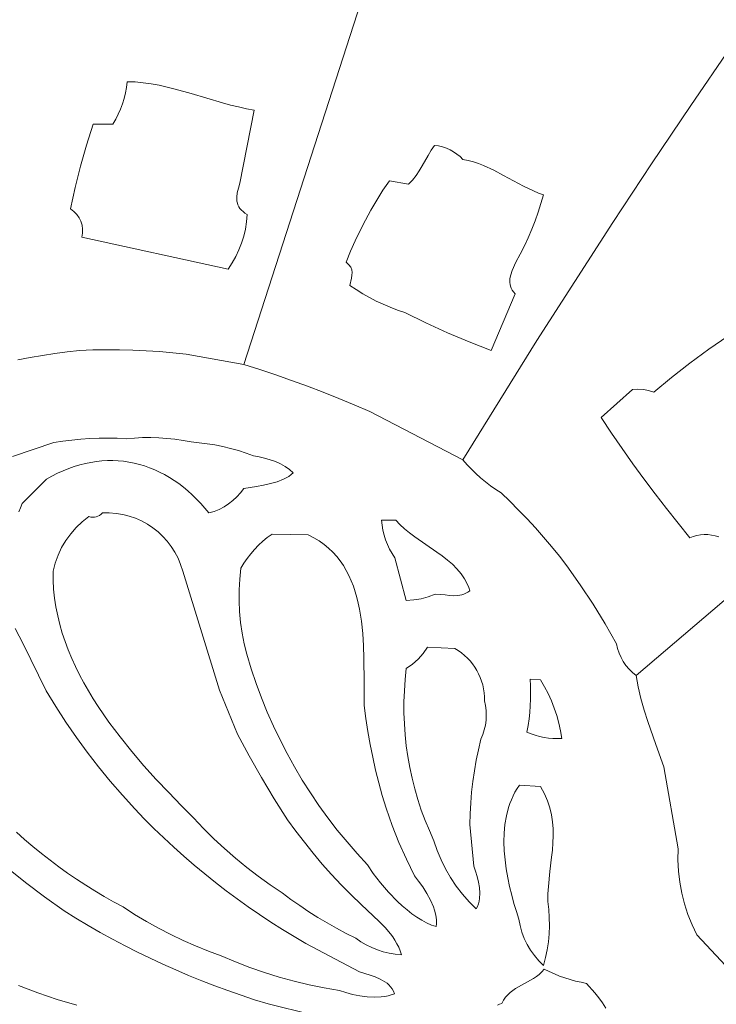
# Model space of a CAD drawing. Header units: inches. Extents: x 37.2 to 70.6, y 17.4 to 61.6.
# Tile 12 of 15: x 51.3 to 57.7, y 40.7 to 49.7. Entities that reach past the tile are written whole.
import ezdxf

# ---------------------------------------------------------------- set-up
doc = ezdxf.new("R2010")
doc.units = ezdxf.units.IN
doc.header["$MEASUREMENT"] = 0
doc.layers.add('10_CLOSED_AREAS', color=7, linetype='CONTINUOUS', lineweight=18)

msp = doc.modelspace()

# ---------------------------------------------------------------- linework, layer by layer
at = {"layer": '10_CLOSED_AREAS'}
for points in [[(51.3313, 46.6233), (51.4437, 46.6453), (51.5566, 46.6649), (51.6698, 46.6822), (51.7834, 46.6971), (51.8974, 46.7097), (52.0198, 46.7145), (52.1424, 46.7166), (52.2649, 46.7163), (52.3873, 46.7134), (52.5097, 46.7079), (52.6319, 46.6999), (52.754, 46.6893), (52.8758, 46.6762), (53.4051, 46.5811), (54.7087, 50.612)], [(54.7087, 50.612), (53.4051, 46.5811), (53.5524, 46.5346), (53.699, 46.486), (53.8448, 46.4352), (53.9899, 46.3824), (54.1341, 46.3274), (54.2776, 46.2704), (54.4203, 46.2113), (54.5621, 46.1501), (55.4181, 45.7045), (55.7563, 46.2538), (56.0988, 46.8005), (56.4456, 47.3445), (56.7966, 47.8857), (57.1518, 48.4241), (57.5113, 48.9598), (57.8749, 49.4926)], [(57.8749, 49.4926), (57.5113, 48.9598), (57.1518, 48.4241), (56.7966, 47.8857), (56.4456, 47.3445), (56.0988, 46.8005), (55.7563, 46.2538), (55.4181, 45.7045), (55.4565, 45.6609), (55.4966, 45.619), (55.5382, 45.5786), (55.5814, 45.54), (55.6261, 45.5031), (55.6722, 45.468), (55.7197, 45.4346), (55.7685, 45.4032), (55.8501, 45.3247), (55.9301, 45.2446), (56.0084, 45.1629), (56.0849, 45.0795), (56.1598, 44.9946), (56.2328, 44.9082), (56.304, 44.8202), (56.3735, 44.7308), (56.4968, 44.5576), (56.614, 44.3803), (56.725, 44.199), (56.8298, 44.014), (56.8396, 43.9712), (56.8533, 43.9297), (56.8708, 43.8899), (56.8918, 43.852), (56.9163, 43.8162), (56.9441, 43.7827), (56.9751, 43.7519), (57.009, 43.724), (59.764, 46.0725)], [(57.7685, 44.9978), (57.7357, 45.0078), (57.7024, 45.0147), (57.6687, 45.0185), (57.6348, 45.0191), (57.6011, 45.0166), (57.5676, 45.0109), (57.5347, 45.0021), (57.5026, 44.9902), (57.3945, 45.1235), (57.2882, 45.2582), (57.1836, 45.3943), (57.0808, 45.5316), (56.9798, 45.6703), (56.8806, 45.8103), (56.7831, 45.9516), (56.6875, 46.0941), (56.9765, 46.3514), (57.0262, 46.3543), (57.0756, 46.351), (57.1242, 46.3415), (57.1713, 46.3258), (57.3351, 46.4633), (57.5034, 46.595), (57.6762, 46.7209), (57.8532, 46.8408)], [(57.9181, 40.9646), (57.5669, 41.3419), (57.5231, 41.4347), (57.4855, 41.5299), (57.4542, 41.6272), (57.4294, 41.7261), (57.4109, 41.8265), (57.3991, 41.9279), (57.3938, 42.0301), (57.3952, 42.1328), (57.2634, 42.8857), (57.1916, 43.0906), (57.118, 43.3011), (57.084, 43.4073), (57.0536, 43.5135), (57.0281, 43.6192), (57.009, 43.724), (56.9751, 43.7519), (56.9441, 43.7827), (56.9163, 43.8162), (56.8918, 43.852), (56.8708, 43.8899), (56.8533, 43.9297), (56.8396, 43.9712), (56.8298, 44.014), (56.725, 44.199), (56.614, 44.3803), (56.4968, 44.5576), (56.3735, 44.7308), (56.304, 44.8202), (56.2328, 44.9082), (56.1598, 44.9946), (56.0849, 45.0795), (56.0084, 45.1629), (55.9301, 45.2446), (55.8501, 45.3247), (55.7685, 45.4032), (55.7197, 45.4346), (55.6722, 45.468), (55.6261, 45.5031), (55.5814, 45.54), (55.5382, 45.5786), (55.4966, 45.619), (55.4565, 45.6609), (55.4181, 45.7045), (54.5621, 46.1501), (54.4203, 46.2113), (54.2776, 46.2704), (54.1341, 46.3274), (53.9899, 46.3824), (53.8448, 46.4352), (53.699, 46.486), (53.5524, 46.5346), (53.4051, 46.5811), (52.8758, 46.6762), (52.754, 46.6893), (52.6319, 46.6999), (52.5097, 46.7079), (52.3873, 46.7134), (52.2649, 46.7163), (52.1424, 46.7166), (52.0198, 46.7145), (51.8974, 46.7097), (51.7834, 46.6971), (51.6698, 46.6822), (51.5566, 46.6649), (51.4437, 46.6453), (51.3313, 46.6233)], [(59.764, 46.0725), (57.009, 43.724), (57.0281, 43.6192), (57.0536, 43.5135), (57.084, 43.4073), (57.118, 43.3011), (57.1916, 43.0906), (57.2634, 42.8857), (57.3952, 42.1328), (57.3938, 42.0301), (57.3991, 41.9279), (57.4109, 41.8265), (57.4294, 41.7261), (57.4542, 41.6272), (57.4855, 41.5299), (57.5231, 41.4347), (57.5669, 41.3419), (57.9181, 40.9646)], [(51.2799, 45.7353), (51.4713, 45.7992), (51.6599, 45.8643), (51.7426, 45.8769), (51.8256, 45.8872), (51.9089, 45.8952), (51.9923, 45.9007), (52.0758, 45.9039), (52.1594, 45.9048), (52.2431, 45.9032), (52.3267, 45.8993), (52.4012, 45.9057), (52.4758, 45.9093), (52.5505, 45.9099), (52.6251, 45.9077), (52.6995, 45.9025), (52.7737, 45.8945), (52.8477, 45.8837), (52.9212, 45.8699), (52.9948, 45.8633), (53.068, 45.854), (53.1408, 45.842), (53.2131, 45.8274), (53.2848, 45.8101), (53.3559, 45.7903), (53.4262, 45.7678), (53.4957, 45.7427), (53.5457, 45.7334), (53.5964, 45.7215), (53.6468, 45.7069), (53.6959, 45.6894), (53.7428, 45.6687), (53.7864, 45.6449), (53.8257, 45.6176), (53.8597, 45.5867), (53.8407, 45.5695), (53.8191, 45.5539), (53.7951, 45.5397), (53.769, 45.5269), (53.7119, 45.505), (53.6501, 45.4873), (53.5861, 45.4731), (53.5223, 45.4616), (53.4051, 45.4434), (53.3754, 45.4026), (53.3422, 45.3651), (53.3058, 45.3309), (53.2665, 45.3003), (53.2245, 45.2735), (53.1801, 45.2506), (53.1336, 45.2319), (53.0852, 45.2175), (53.0484, 45.2622), (53.0107, 45.305), (52.972, 45.3456), (52.9324, 45.3842), (52.8919, 45.4206), (52.8506, 45.4549), (52.8085, 45.487), (52.7656, 45.517), (52.722, 45.5447), (52.6777, 45.5703), (52.6327, 45.5935), (52.5871, 45.6146), (52.5409, 45.6333), (52.4941, 45.6497), (52.4467, 45.6638), (52.3989, 45.6756), (52.3506, 45.6849), (52.3019, 45.6919), (52.2527, 45.6965), (52.2032, 45.6987), (52.1534, 45.6984), (52.1032, 45.6956), (52.0528, 45.6903), (52.0021, 45.6825), (51.9512, 45.6722), (51.9002, 45.6593), (51.849, 45.6438), (51.7977, 45.6258), (51.7463, 45.6051), (51.6949, 45.5818), (51.6435, 45.5558), (51.5921, 45.5271), (51.3714, 45.3059), (51.3558, 45.2661), (51.3379, 45.2274)], [(51.3379, 45.2274), (51.3558, 45.2661), (51.3714, 45.3059), (51.5921, 45.5271), (51.6435, 45.5558), (51.6949, 45.5818), (51.7463, 45.6051), (51.7977, 45.6258), (51.849, 45.6438), (51.9002, 45.6593), (51.9512, 45.6722), (52.0021, 45.6825), (52.0528, 45.6903), (52.1032, 45.6956), (52.1534, 45.6984), (52.2032, 45.6987), (52.2527, 45.6965), (52.3019, 45.6919), (52.3506, 45.6849), (52.3989, 45.6756), (52.4467, 45.6638), (52.4941, 45.6497), (52.5409, 45.6333), (52.5871, 45.6146), (52.6327, 45.5935), (52.6777, 45.5703), (52.722, 45.5447), (52.7656, 45.517), (52.8085, 45.487), (52.8506, 45.4549), (52.8919, 45.4206), (52.9324, 45.3842), (52.972, 45.3456), (53.0107, 45.305), (53.0484, 45.2622), (53.0852, 45.2175), (53.1336, 45.2319), (53.1801, 45.2506), (53.2245, 45.2735), (53.2665, 45.3003), (53.3058, 45.3309), (53.3422, 45.3651), (53.3754, 45.4026), (53.4051, 45.4434), (53.5223, 45.4616), (53.5861, 45.4731), (53.6501, 45.4873), (53.7119, 45.505), (53.769, 45.5269), (53.7951, 45.5397), (53.8191, 45.5539), (53.8407, 45.5695), (53.8597, 45.5867), (53.8257, 45.6176), (53.7864, 45.6449), (53.7428, 45.6687), (53.6959, 45.6894), (53.6468, 45.7069), (53.5964, 45.7215), (53.5457, 45.7334), (53.4957, 45.7427), (53.4262, 45.7678), (53.3559, 45.7903), (53.2848, 45.8101), (53.2131, 45.8274), (53.1408, 45.842), (53.068, 45.854), (52.9948, 45.8633), (52.9212, 45.8699), (52.8477, 45.8837), (52.7737, 45.8945), (52.6995, 45.9025), (52.6251, 45.9077), (52.5505, 45.9099), (52.4758, 45.9093), (52.4012, 45.9057), (52.3267, 45.8993), (52.2431, 45.9032), (52.1594, 45.9048), (52.0758, 45.9039), (51.9923, 45.9007), (51.9089, 45.8952), (51.8256, 45.8872), (51.7426, 45.8769), (51.6599, 45.8643), (51.4713, 45.7992), (51.2799, 45.7353)], [(51.3061, 44.1552), (51.3798, 44.0155), (51.4501, 43.8728), (51.5199, 43.7286), (51.5918, 43.5842), (51.68, 43.4391), (51.7722, 43.2965), (51.8683, 43.1566), (51.9682, 43.0195), (52.0719, 42.8851), (52.1793, 42.7537), (52.2904, 42.6253), (52.405, 42.4999), (52.492, 42.4094), (52.5806, 42.3204), (52.6707, 42.2332), (52.7625, 42.1478), (52.8557, 42.064), (52.9505, 41.982), (53.0468, 41.9018), (53.1445, 41.8234), (53.2436, 41.7468), (53.3441, 41.672), (53.4461, 41.5991), (53.5493, 41.5281), (53.654, 41.459), (53.7599, 41.3918), (53.8671, 41.3265), (53.9755, 41.2632), (54.4688, 41.0026), (54.5651, 40.9728), (54.6134, 40.9557), (54.6597, 40.9357), (54.702, 40.9115), (54.7212, 40.8975), (54.7387, 40.8819), (54.7545, 40.8648), (54.7682, 40.8458), (54.7796, 40.8249), (54.7885, 40.8019), (54.7604, 40.7912), (54.731, 40.7827), (54.7004, 40.7765), (54.669, 40.7722), (54.6039, 40.7693), (54.5374, 40.7729), (54.4707, 40.7819), (54.4053, 40.7952), (54.3427, 40.8118), (54.2843, 40.8306), (54.1446, 40.855), (54.0058, 40.8839), (53.868, 40.9172), (53.7315, 40.9549), (53.5962, 40.997), (53.4624, 41.0434), (53.33, 41.0941), (53.1992, 41.1491), (53.0806, 41.193), (52.9636, 41.2405), (52.848, 41.2915), (52.7342, 41.346), (52.622, 41.404), (52.5117, 41.4654), (52.4032, 41.5302), (52.2967, 41.5983), (52.2095, 41.6454), (52.1232, 41.6945), (52.0378, 41.7455), (51.9534, 41.7985), (51.87, 41.8533), (51.7876, 41.9099), (51.7064, 41.9682), (51.6262, 42.0284), (51.5472, 42.0902), (51.4694, 42.1536), (51.3929, 42.2186), (51.3176, 42.2852)], [(51.2305, 41.9608), (51.4014, 41.8236), (51.5761, 41.6911), (51.7545, 41.5636), (51.8644, 41.4955), (51.9754, 41.4293), (52.0875, 41.365), (52.2006, 41.3026), (52.3146, 41.2422), (52.4297, 41.1837), (52.5457, 41.1272), (52.6627, 41.0726), (52.7805, 41.0201), (52.8993, 40.9695), (53.0189, 40.9209), (53.1393, 40.8744), (53.2605, 40.8299), (53.3825, 40.7874), (53.5053, 40.747), (53.6288, 40.7087), (54.42, 40.5122)], [(55.7373, 40.6975), (55.7552, 40.7047), (55.7752, 40.7105), (55.7907, 40.7413), (55.8089, 40.7685), (55.8295, 40.7924), (55.8521, 40.8136), (55.8765, 40.8325), (55.9022, 40.8497), (55.9567, 40.8805), (56.0128, 40.9098), (56.0679, 40.9416), (56.0943, 40.9596), (56.1195, 40.9795), (56.1431, 41.002), (56.1649, 41.0275), (56.2111, 41.0046), (56.2582, 40.9835), (56.306, 40.9643), (56.3545, 40.947), (56.4037, 40.9316), (56.4534, 40.9181), (56.5037, 40.9065), (56.5545, 40.897), (56.6296, 40.8094), (56.6655, 40.7636), (56.6996, 40.7166), (56.7313, 40.6683)], [(56.7313, 40.6683), (56.6996, 40.7166), (56.6655, 40.7636), (56.6296, 40.8094), (56.5545, 40.897), (56.5037, 40.9065), (56.4534, 40.9181), (56.4037, 40.9316), (56.3545, 40.947), (56.306, 40.9643), (56.2582, 40.9835), (56.2111, 41.0046), (56.1649, 41.0275), (56.1431, 41.002), (56.1195, 40.9795), (56.0943, 40.9596), (56.0679, 40.9416), (56.0128, 40.9098), (55.9567, 40.8805), (55.9022, 40.8497), (55.8765, 40.8325), (55.8521, 40.8136), (55.8295, 40.7924), (55.8089, 40.7685), (55.7907, 40.7413), (55.7752, 40.7105), (55.7552, 40.7047), (55.7373, 40.6975)], [(51.8712, 40.6955), (51.6909, 40.75), (51.5126, 40.8102), (51.3366, 40.876)]]:
    msp.add_lwpolyline(points, dxfattribs=at)
for points in [[(52.2038, 48.7889), (52.2297, 48.8339), (52.2529, 48.8802), (52.2734, 48.9277), (52.2911, 48.9762), (52.306, 49.0257), (52.3181, 49.076), (52.3274, 49.127), (52.3337, 49.1785), (52.4083, 49.1762), (52.4826, 49.1696), (52.5564, 49.1594), (52.6299, 49.146), (52.7031, 49.1298), (52.7761, 49.1115), (52.9215, 49.0703), (53.0664, 49.0264), (53.2114, 48.9838), (53.2839, 48.9643), (53.3566, 48.9466), (53.4295, 48.9312), (53.5025, 48.9188), (53.3702, 48.2459), (53.3557, 48.2007), (53.3456, 48.1583), (53.3409, 48.1186), (53.3427, 48.0815), (53.3464, 48.0639), (53.3522, 48.047), (53.3602, 48.0307), (53.3705, 48.0149), (53.3832, 47.9998), (53.3986, 47.9852), (53.4166, 47.9712), (53.4376, 47.9577), (53.4314, 47.8906), (53.4205, 47.8244), (53.4051, 47.7592), (53.3851, 47.6954), (53.3608, 47.6331), (53.3322, 47.5725), (53.2993, 47.514), (53.2623, 47.4577), (51.9181, 47.7499), (51.9246, 47.7875), (51.925, 47.825), (51.9196, 47.8616), (51.9086, 47.8968), (51.8923, 47.9298), (51.871, 47.9601), (51.8449, 47.9869), (51.8142, 48.0097), (51.8569, 48.2069), (51.9058, 48.4025), (51.9609, 48.5966), (52.022, 48.7889)], [(54.9181, 48.2369), (54.955, 48.2755), (54.9877, 48.3172), (55.0175, 48.3615), (55.0453, 48.4075), (55.0993, 48.5018), (55.1277, 48.5486), (55.1584, 48.5941), (55.1954, 48.5889), (55.2316, 48.5803), (55.2667, 48.5685), (55.3004, 48.5535), (55.3327, 48.5355), (55.3632, 48.5145), (55.3917, 48.4907), (55.4181, 48.4642), (55.4666, 48.4551), (55.5145, 48.4425), (55.5618, 48.4269), (55.6086, 48.4088), (55.7011, 48.3664), (55.7925, 48.3186), (55.8833, 48.2687), (55.9742, 48.22), (56.0657, 48.1759), (56.1118, 48.1565), (56.1584, 48.1395), (56.1355, 48.059), (56.1101, 47.9794), (56.0822, 47.9007), (56.0517, 47.8229), (56.0188, 47.7461), (55.9833, 47.6705), (55.9454, 47.596), (55.9051, 47.5227), (55.8718, 47.4433), (55.859, 47.406), (55.8508, 47.3699), (55.849, 47.3346), (55.851, 47.3171), (55.8553, 47.2998), (55.8619, 47.2825), (55.8713, 47.2652), (55.8834, 47.2478), (55.8986, 47.2304), (55.6778, 46.711), (55.4754, 46.7891), (55.2754, 46.8733), (55.0781, 46.9634), (54.8835, 47.0594), (54.8164, 47.0817), (54.7503, 47.1066), (54.6853, 47.1341), (54.6215, 47.164), (54.5589, 47.1965), (54.4976, 47.2314), (54.4376, 47.2687), (54.3791, 47.3084), (54.3936, 47.3741), (54.3986, 47.4017), (54.4003, 47.427), (54.3973, 47.4508), (54.3883, 47.4741), (54.3718, 47.4978), (54.3467, 47.5227), (54.3865, 47.6209), (54.4292, 47.7178), (54.4746, 47.8134), (54.5228, 47.9076), (54.5738, 48.0004), (54.6275, 48.0917), (54.6838, 48.1814), (54.7428, 48.2694)], [(51.983, 45.185), (51.9997, 45.1804), (52.0166, 45.1784), (52.0334, 45.1789), (52.0498, 45.182), (52.0656, 45.1874), (52.0805, 45.1952), (52.0942, 45.2052), (52.1064, 45.2175), (52.1701, 45.2183), (52.2326, 45.2136), (52.2939, 45.2037), (52.3535, 45.1886), (52.4113, 45.1687), (52.4669, 45.144), (52.5201, 45.1149), (52.5706, 45.0814), (52.6181, 45.0439), (52.6624, 45.0024), (52.7031, 44.9573), (52.7401, 44.9086), (52.773, 44.8566), (52.8015, 44.8015), (52.8254, 44.7435), (52.8445, 44.6828), (53.1813, 43.591), (53.3489, 43.1872), (53.4549, 42.9853), (53.567, 42.7868), (53.6849, 42.5917), (53.8086, 42.4001), (53.884, 42.2952), (53.9621, 42.1924), (54.0428, 42.0917), (54.1261, 41.9931), (54.2119, 41.8967), (54.3002, 41.8025), (54.3909, 41.7107), (54.4841, 41.6211), (54.5945, 41.5167), (54.6499, 41.464), (54.7029, 41.4097), (54.7517, 41.3529), (54.7738, 41.3233), (54.7942, 41.2928), (54.8126, 41.2612), (54.8287, 41.2285), (54.8423, 41.1945), (54.8532, 41.159), (54.7967, 41.1645), (54.741, 41.174), (54.6862, 41.1875), (54.6327, 41.2049), (54.5805, 41.2261), (54.5299, 41.251), (54.4812, 41.2795), (54.4344, 41.3117), (54.3455, 41.356), (54.2578, 41.4025), (54.1713, 41.4513), (54.0861, 41.5022), (54.0023, 41.5553), (53.9198, 41.6106), (53.8388, 41.6679), (53.7592, 41.7274), (53.6477, 41.8019), (53.5388, 41.88), (53.4325, 41.9615), (53.3289, 42.0463), (53.2281, 42.1344), (53.1301, 42.2257), (53.035, 42.3202), (52.943, 42.4177), (52.8301, 42.531), (52.7158, 42.6485), (52.6013, 42.7703), (52.4879, 42.8962), (52.3767, 43.0261), (52.269, 43.1598), (52.166, 43.2973), (52.069, 43.4384), (52.0231, 43.5102), (51.9791, 43.583), (51.9372, 43.6565), (51.8976, 43.7309), (51.8604, 43.8061), (51.8258, 43.8822), (51.7938, 43.959), (51.7648, 44.0366), (51.7387, 44.1149), (51.7158, 44.194), (51.6962, 44.2738), (51.6802, 44.3543), (51.6677, 44.4355), (51.659, 44.5174), (51.6543, 44.6), (51.6536, 44.6832), (51.6735, 44.7579), (51.6999, 44.83), (51.7327, 44.8991), (51.7716, 44.9648), (51.8164, 45.0266), (51.8667, 45.0842), (51.9224, 45.1371)], [(54.7944, 44.8062), (54.7684, 44.845), (54.7453, 44.8855), (54.7252, 44.9274), (54.7082, 44.9706), (54.6942, 45.0148), (54.6833, 45.06), (54.6757, 45.106), (54.6713, 45.1525), (54.8012, 45.152), (54.8399, 45.1105), (54.8825, 45.0714), (54.9282, 45.0341), (54.9764, 44.9981), (55.0772, 44.9285), (55.1791, 44.8588), (55.2286, 44.8227), (55.2763, 44.7852), (55.3215, 44.7458), (55.3633, 44.704), (55.401, 44.6594), (55.4341, 44.6114), (55.4616, 44.5597), (55.4732, 44.5323), (55.483, 44.5037), (55.4644, 44.4903), (55.4459, 44.4796), (55.4275, 44.4714), (55.4091, 44.4653), (55.3721, 44.4586), (55.3344, 44.4576), (55.2952, 44.4602), (55.2542, 44.4646), (55.2106, 44.4686), (55.1641, 44.4703), (55.1, 44.4469), (55.034, 44.4298), (54.9668, 44.4191), (54.8986, 44.4148)], [(53.3798, 44.7096), (53.4069, 44.7558), (53.4366, 44.8003), (53.4689, 44.8428), (53.5036, 44.8832), (53.5406, 44.9215), (53.5799, 44.9576), (53.6214, 44.9914), (53.6649, 45.0227), (53.9969, 45.0167), (54.0494, 44.99), (54.0981, 44.9606), (54.1433, 44.9285), (54.1851, 44.894), (54.2236, 44.8572), (54.2589, 44.8181), (54.2912, 44.7769), (54.3207, 44.7338), (54.3473, 44.6888), (54.3714, 44.6422), (54.393, 44.5939), (54.4122, 44.5443), (54.4292, 44.4933), (54.4442, 44.4411), (54.4572, 44.3879), (54.4684, 44.3338), (54.4858, 44.2234), (54.4977, 44.1108), (54.5049, 43.9972), (54.5087, 43.8836), (54.5101, 43.6604), (54.5103, 43.4496), (54.5262, 43.33), (54.5448, 43.2108), (54.566, 43.092), (54.5899, 42.9738), (54.6165, 42.8562), (54.6457, 42.7391), (54.6775, 42.6228), (54.712, 42.5071), (54.7686, 42.3478), (54.8311, 42.1908), (54.8994, 42.0363), (54.9734, 41.8843), (55.0107, 41.8362), (55.0491, 41.7821), (55.0863, 41.7235), (55.1199, 41.6621), (55.1476, 41.5994), (55.1585, 41.568), (55.167, 41.5369), (55.1729, 41.5062), (55.1758, 41.4761), (55.1755, 41.4469), (55.1717, 41.4188), (55.1286, 41.4326), (55.0846, 41.4518), (55.04, 41.4758), (54.995, 41.504), (54.9501, 41.536), (54.9054, 41.5713), (54.8614, 41.6092), (54.8182, 41.6493), (54.7359, 41.734), (54.6608, 41.8211), (54.5955, 41.9064), (54.5423, 41.9857), (54.4463, 42.0893), (54.3537, 42.1956), (54.2644, 42.3045), (54.1785, 42.416), (54.0962, 42.5299), (54.0174, 42.6461), (53.9421, 42.7647), (53.8705, 42.8854), (53.8026, 43.0082), (53.7384, 43.1331), (53.6779, 43.2599), (53.6213, 43.3885), (53.5686, 43.5189), (53.5197, 43.651), (53.4749, 43.7847), (53.434, 43.9199), (53.4094, 44.0167), (53.3898, 44.1145), (53.3754, 44.2129), (53.366, 44.312), (53.3617, 44.4113), (53.3626, 44.5109), (53.3686, 44.6103)], [(54.8986, 43.7881), (54.9547, 43.8293), (55.0061, 43.8759), (55.0525, 43.9275), (55.0934, 43.9837), (55.3432, 43.9732), (55.3747, 43.9539), (55.4046, 43.9326), (55.4329, 43.9095), (55.4593, 43.8847), (55.4839, 43.8583), (55.5067, 43.8304), (55.5275, 43.8012), (55.5463, 43.7706), (55.563, 43.7389), (55.5777, 43.706), (55.5901, 43.6723), (55.6003, 43.6376), (55.6082, 43.6022), (55.6137, 43.5662), (55.6168, 43.5296), (55.6173, 43.4926), (55.6265, 43.4481), (55.6318, 43.4032), (55.6332, 43.3582), (55.6309, 43.3133), (55.6248, 43.2687), (55.6149, 43.2248), (55.6013, 43.1817), (55.5839, 43.1397), (55.5608, 43.0433), (55.5406, 42.9463), (55.5234, 42.8488), (55.5093, 42.7508), (55.4982, 42.6524), (55.4901, 42.5537), (55.485, 42.4548), (55.483, 42.3557), (55.5185, 41.9748), (55.5347, 41.9268), (55.5495, 41.8773), (55.5617, 41.8269), (55.5701, 41.7762), (55.5736, 41.7257), (55.5708, 41.6759), (55.5666, 41.6515), (55.5605, 41.6275), (55.5522, 41.604), (55.5415, 41.5811), (55.4754, 41.6472), (55.414, 41.7173), (55.3574, 41.7911), (55.3058, 41.8684), (55.2593, 41.9488), (55.2181, 42.0322), (55.1823, 42.1182), (55.1522, 42.2067), (55.1101, 42.2997), (55.0715, 42.3939), (55.0363, 42.4892), (55.0046, 42.5855), (54.9763, 42.6828), (54.9516, 42.7809), (54.9303, 42.8798), (54.9125, 42.9793), (54.8983, 43.0794), (54.8876, 43.18), (54.8804, 43.281), (54.8769, 43.3822), (54.8769, 43.4837), (54.8805, 43.5852), (54.8877, 43.6867)], [(56.0064, 43.2045), (56.0171, 43.2648), (56.0258, 43.3253), (56.0325, 43.3861), (56.0371, 43.447), (56.0396, 43.5081), (56.0402, 43.5692), (56.0386, 43.6304), (56.035, 43.6915), (56.1324, 43.6842), (56.1687, 43.6218), (56.2016, 43.5578), (56.2312, 43.4922), (56.2574, 43.4253), (56.2802, 43.3571), (56.2994, 43.2878), (56.3151, 43.2175), (56.3272, 43.1463), (56.2859, 43.1449), (56.2448, 43.1459), (56.2038, 43.1495), (56.1632, 43.1556), (56.123, 43.1642), (56.0834, 43.1752), (56.0445, 43.1886)], [(55.9335, 41.488), (55.9101, 41.5576), (55.8876, 41.6308), (55.8665, 41.7069), (55.8471, 41.7855), (55.8302, 41.8659), (55.816, 41.9477), (55.8052, 42.0303), (55.7981, 42.1131), (55.7954, 42.1955), (55.7974, 42.2771), (55.8047, 42.3573), (55.8178, 42.4355), (55.8371, 42.5111), (55.8493, 42.5479), (55.8632, 42.5837), (55.8789, 42.6187), (55.8965, 42.6527), (55.9161, 42.6856), (55.9376, 42.7175), (56.1324, 42.7038), (56.1677, 42.6386), (56.1955, 42.5737), (56.2165, 42.5091), (56.2314, 42.4447), (56.241, 42.3803), (56.2459, 42.3158), (56.2468, 42.2513), (56.2446, 42.1865), (56.2399, 42.1214), (56.2334, 42.0559), (56.2179, 41.9231), (56.204, 41.7874), (56.1994, 41.7182), (56.1973, 41.6481), (56.2065, 41.5744), (56.2117, 41.5005), (56.2128, 41.4266), (56.2099, 41.3527), (56.203, 41.2791), (56.1921, 41.206), (56.1773, 41.1334), (56.1584, 41.0616), (56.1143, 41.1051), (56.0744, 41.1519), (56.0389, 41.2019), (56.008, 41.2548), (55.9818, 41.3101), (55.9606, 41.3677), (55.9444, 41.427)]]:
    msp.add_lwpolyline(points, close=True, dxfattribs=at)

doc.saveas('drawing.dxf')
